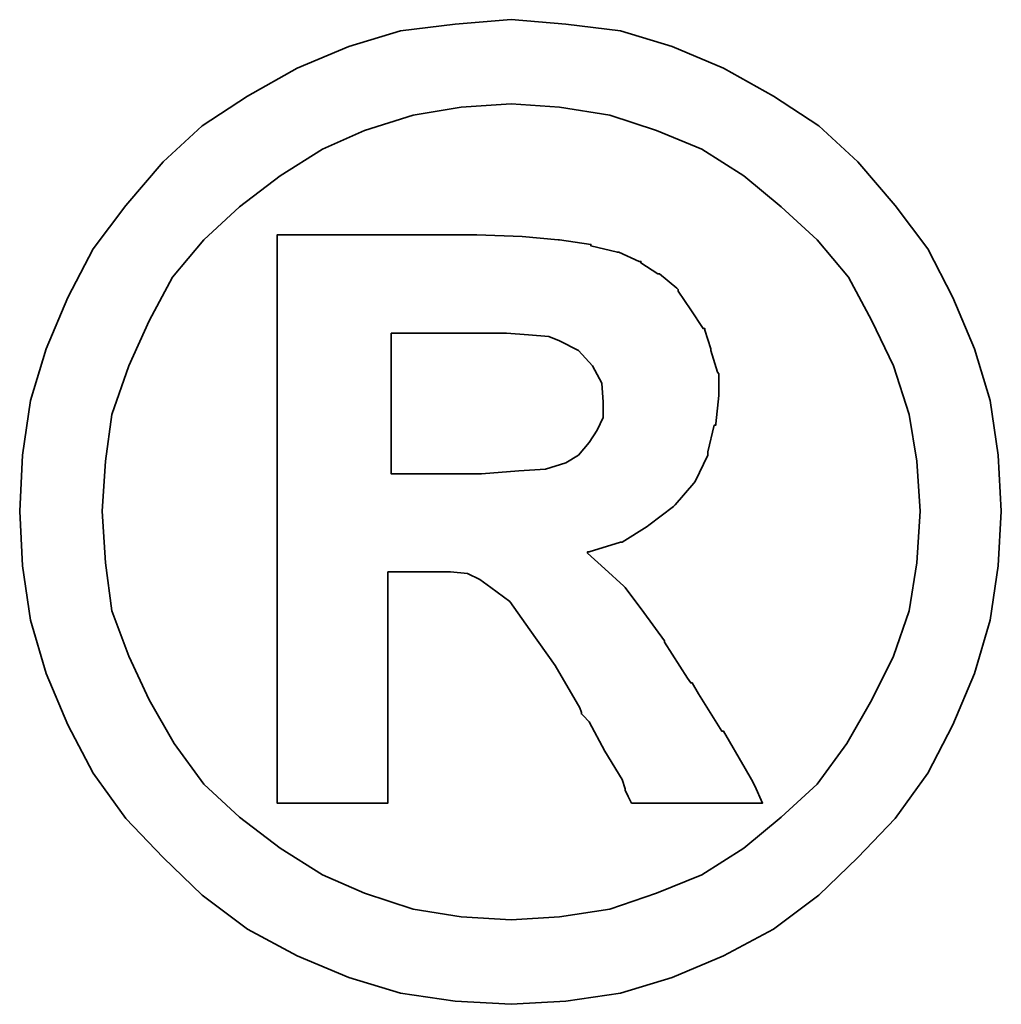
# Model space of a CAD drawing. Extents: x -595 to 1231, y -1825 to 101.
# Tile 62 of 63: x 106.75 to 107.95, y 45.21 to 46.42. Entities that reach past the tile are written whole.
import ezdxf

# ---------------------------------------------------------------- set-up
doc = ezdxf.new("R2010")
doc.units = 0
doc.header["$MEASUREMENT"] = 0
doc.layers.add('layer 1', color=7, linetype='CONTINUOUS')

msp = doc.modelspace()

# ---------------------------------------------------------------- linework, layer by layer
at = {"layer": 'layer 1', "color": 1, "lineweight": 35}
for points, knots in [([(107.9479, 45.8158), (107.9479, 45.8158), (107.9439, 45.8843), (107.9439, 45.8843), (107.9439, 45.8843), (107.9439, 45.8843), (107.9344, 45.951), (107.9344, 45.951), (107.9344, 45.951), (107.9344, 45.951), (107.9154, 46.0141), (107.9154, 46.0141), (107.9154, 46.0141), (107.9154, 46.0141), (107.8888, 46.0768), (107.8888, 46.0768), (107.8888, 46.0768), (107.8888, 46.0768), (107.8582, 46.136), (107.8582, 46.136), (107.8582, 46.136), (107.8582, 46.136), (107.8185, 46.1892), (107.8185, 46.1892), (107.8185, 46.1892), (107.8185, 46.1892), (107.7729, 46.2424), (107.7729, 46.2424), (107.7729, 46.2424), (107.7729, 46.2424), (107.7252, 46.2864), (107.7252, 46.2864), (107.7252, 46.2864), (107.7252, 46.2864), (107.6697, 46.3226), (107.6697, 46.3226), (107.6697, 46.3226), (107.6697, 46.3226), (107.6089, 46.3567), (107.6089, 46.3567), (107.6089, 46.3567), (107.6089, 46.3567), (107.5462, 46.3833), (107.5462, 46.3833), (107.5462, 46.3833), (107.5462, 46.3833), (107.4831, 46.4024), (107.4831, 46.4024), (107.4831, 46.4024), (107.4831, 46.4024), (107.4164, 46.4103), (107.4164, 46.4103), (107.4164, 46.4103), (107.4164, 46.4103), (107.3497, 46.4159), (107.3497, 46.4159), (107.3497, 46.4159), (107.3497, 46.4159), (107.2814, 46.4103), (107.2814, 46.4103), (107.2814, 46.4103), (107.2814, 46.4103), (107.2147, 46.4024), (107.2147, 46.4024), (107.2147, 46.4024), (107.2147, 46.4024), (107.1516, 46.3833), (107.1516, 46.3833), (107.1516, 46.3833), (107.1516, 46.3833), (107.0887, 46.3567), (107.0887, 46.3567), (107.0887, 46.3567), (107.0887, 46.3567), (107.0278, 46.3226), (107.0278, 46.3226), (107.0278, 46.3226), (107.0278, 46.3226), (106.9726, 46.2864), (106.9726, 46.2864), (106.9726, 46.2864), (106.9726, 46.2864), (106.925, 46.2424), (106.925, 46.2424), (106.925, 46.2424), (106.925, 46.2424), (106.8793, 46.1892), (106.8793, 46.1892), (106.8793, 46.1892), (106.8793, 46.1892), (106.8394, 46.136), (106.8394, 46.136), (106.8394, 46.136), (106.8394, 46.136), (106.8088, 46.0768), (106.8088, 46.0768), (106.8088, 46.0768), (106.8088, 46.0768), (106.7821, 46.0141), (106.7821, 46.0141), (106.7821, 46.0141), (106.7821, 46.0141), (106.763, 45.951), (106.763, 45.951), (106.763, 45.951), (106.763, 45.951), (106.7535, 45.8843), (106.7535, 45.8843), (106.7535, 45.8843), (106.7535, 45.8843), (106.7499, 45.8158), (106.7499, 45.8158), (106.7499, 45.8158), (106.7499, 45.8158), (106.7535, 45.7492), (106.7535, 45.7492), (106.7535, 45.7492), (106.7535, 45.7492), (106.763, 45.6827), (106.763, 45.6827), (106.763, 45.6827), (106.763, 45.6827), (106.7821, 45.6178), (106.7821, 45.6178), (106.7821, 45.6178), (106.7821, 45.6178), (106.8088, 45.555), (106.8088, 45.555), (106.8088, 45.555), (106.8088, 45.555), (106.8394, 45.4961), (106.8394, 45.4961), (106.8394, 45.4961), (106.8394, 45.4961), (106.8793, 45.4405), (106.8793, 45.4405), (106.8793, 45.4405), (106.8793, 45.4405), (106.925, 45.3929), (106.925, 45.3929), (106.925, 45.3929), (106.925, 45.3929), (106.9726, 45.3472), (106.9726, 45.3472), (106.9726, 45.3472), (106.9726, 45.3472), (107.0278, 45.3054), (107.0278, 45.3054), (107.0278, 45.3054), (107.0278, 45.3054), (107.0887, 45.273), (107.0887, 45.273), (107.0887, 45.273), (107.0887, 45.273), (107.1516, 45.2464), (107.1516, 45.2464), (107.1516, 45.2464), (107.1516, 45.2464), (107.2147, 45.2274), (107.2147, 45.2274), (107.2147, 45.2274), (107.2147, 45.2274), (107.2814, 45.2178), (107.2814, 45.2178), (107.2814, 45.2178), (107.2814, 45.2178), (107.3497, 45.2139), (107.3497, 45.2139), (107.3497, 45.2139), (107.3497, 45.2139), (107.4164, 45.2178), (107.4164, 45.2178), (107.4164, 45.2178), (107.4164, 45.2178), (107.4831, 45.2274), (107.4831, 45.2274), (107.4831, 45.2274), (107.4831, 45.2274), (107.5462, 45.2464), (107.5462, 45.2464), (107.5462, 45.2464), (107.5462, 45.2464), (107.6089, 45.273), (107.6089, 45.273), (107.6089, 45.273), (107.6089, 45.273), (107.6697, 45.3054), (107.6697, 45.3054), (107.6697, 45.3054), (107.6697, 45.3054), (107.7252, 45.3472), (107.7252, 45.3472), (107.7252, 45.3472), (107.7252, 45.3472), (107.7729, 45.3929), (107.7729, 45.3929), (107.7729, 45.3929), (107.7729, 45.3929), (107.8185, 45.4405), (107.8185, 45.4405), (107.8185, 45.4405), (107.8185, 45.4405), (107.8582, 45.4961), (107.8582, 45.4961), (107.8582, 45.4961), (107.8582, 45.4961), (107.8888, 45.555), (107.8888, 45.555), (107.8888, 45.555), (107.8888, 45.555), (107.9154, 45.6178), (107.9154, 45.6178), (107.9154, 45.6178), (107.9154, 45.6178), (107.9344, 45.6827), (107.9344, 45.6827), (107.9344, 45.6827), (107.9344, 45.6827), (107.9439, 45.7492), (107.9439, 45.7492), (107.9439, 45.7492), (107.9439, 45.7492), (107.9479, 45.8158), (107.9479, 45.8158)], [0, 0, 0, 0, 0.017857, 0.017857, 0.017857, 0.017857, 0.035714, 0.035714, 0.035714, 0.035714, 0.053571, 0.053571, 0.053571, 0.053571, 0.071429, 0.071429, 0.071429, 0.071429, 0.089286, 0.089286, 0.089286, 0.089286, 0.107143, 0.107143, 0.107143, 0.107143, 0.125, 0.125, 0.125, 0.125, 0.142857, 0.142857, 0.142857, 0.142857, 0.160714, 0.160714, 0.160714, 0.160714, 0.178571, 0.178571, 0.178571, 0.178571, 0.196429, 0.196429, 0.196429, 0.196429, 0.214286, 0.214286, 0.214286, 0.214286, 0.232143, 0.232143, 0.232143, 0.232143, 0.25, 0.25, 0.25, 0.25, 0.267857, 0.267857, 0.267857, 0.267857, 0.285714, 0.285714, 0.285714, 0.285714, 0.303571, 0.303571, 0.303571, 0.303571, 0.321429, 0.321429, 0.321429, 0.321429, 0.339286, 0.339286, 0.339286, 0.339286, 0.357143, 0.357143, 0.357143, 0.357143, 0.375, 0.375, 0.375, 0.375, 0.392857, 0.392857, 0.392857, 0.392857, 0.410714, 0.410714, 0.410714, 0.410714, 0.428571, 0.428571, 0.428571, 0.428571, 0.446429, 0.446429, 0.446429, 0.446429, 0.464286, 0.464286, 0.464286, 0.464286, 0.482143, 0.482143, 0.482143, 0.482143, 0.5, 0.5, 0.5, 0.5, 0.517857, 0.517857, 0.517857, 0.517857, 0.535714, 0.535714, 0.535714, 0.535714, 0.553571, 0.553571, 0.553571, 0.553571, 0.571429, 0.571429, 0.571429, 0.571429, 0.589286, 0.589286, 0.589286, 0.589286, 0.607143, 0.607143, 0.607143, 0.607143, 0.625, 0.625, 0.625, 0.625, 0.642857, 0.642857, 0.642857, 0.642857, 0.660714, 0.660714, 0.660714, 0.660714, 0.678571, 0.678571, 0.678571, 0.678571, 0.696429, 0.696429, 0.696429, 0.696429, 0.714286, 0.714286, 0.714286, 0.714286, 0.732143, 0.732143, 0.732143, 0.732143, 0.75, 0.75, 0.75, 0.75, 0.767857, 0.767857, 0.767857, 0.767857, 0.785714, 0.785714, 0.785714, 0.785714, 0.803571, 0.803571, 0.803571, 0.803571, 0.821429, 0.821429, 0.821429, 0.821429, 0.839286, 0.839286, 0.839286, 0.839286, 0.857143, 0.857143, 0.857143, 0.857143, 0.875, 0.875, 0.875, 0.875, 0.892857, 0.892857, 0.892857, 0.892857, 0.910714, 0.910714, 0.910714, 0.910714, 0.928571, 0.928571, 0.928571, 0.928571, 0.946429, 0.946429, 0.946429, 0.946429, 0.964286, 0.964286, 0.964286, 0.964286, 0.982143, 0.982143, 0.982143, 0.982143, 1, 1, 1, 1]), ([(107.8487, 45.8158), (107.8487, 45.8158), (107.8449, 45.8768), (107.8449, 45.8768), (107.8449, 45.8768), (107.8449, 45.8768), (107.8356, 45.9339), (107.8356, 45.9339), (107.8356, 45.9339), (107.8356, 45.9339), (107.8165, 45.9931), (107.8165, 45.9931), (107.8165, 45.9931), (107.8165, 45.9931), (107.7899, 46.0483), (107.7899, 46.0483), (107.7899, 46.0483), (107.7899, 46.0483), (107.7613, 46.1015), (107.7613, 46.1015), (107.7613, 46.1015), (107.7613, 46.1015), (107.7232, 46.1471), (107.7232, 46.1471), (107.7232, 46.1471), (107.7232, 46.1471), (107.6792, 46.1872), (107.6792, 46.1872), (107.6792, 46.1872), (107.6792, 46.1872), (107.6335, 46.2253), (107.6335, 46.2253), (107.6335, 46.2253), (107.6335, 46.2253), (107.5823, 46.2579), (107.5823, 46.2579), (107.5823, 46.2579), (107.5823, 46.2579), (107.5271, 46.2805), (107.5271, 46.2805), (107.5271, 46.2805), (107.5271, 46.2805), (107.47, 46.2995), (107.47, 46.2995), (107.47, 46.2995), (107.47, 46.2995), (107.4089, 46.3091), (107.4089, 46.3091), (107.4089, 46.3091), (107.4089, 46.3091), (107.3497, 46.313), (107.3497, 46.313), (107.3497, 46.313), (107.3497, 46.313), (107.2888, 46.3091), (107.2888, 46.3091), (107.2888, 46.3091), (107.2888, 46.3091), (107.23, 46.2995), (107.23, 46.2995), (107.23, 46.2995), (107.23, 46.2995), (107.1707, 46.2805), (107.1707, 46.2805), (107.1707, 46.2805), (107.1707, 46.2805), (107.1193, 46.2579), (107.1193, 46.2579), (107.1193, 46.2579), (107.1193, 46.2579), (107.0679, 46.2253), (107.0679, 46.2253), (107.0679, 46.2253), (107.0679, 46.2253), (107.0182, 46.1872), (107.0182, 46.1872), (107.0182, 46.1872), (107.0182, 46.1872), (106.9748, 46.1471), (106.9748, 46.1471), (106.9748, 46.1471), (106.9748, 46.1471), (106.9365, 46.1015), (106.9365, 46.1015), (106.9365, 46.1015), (106.9365, 46.1015), (106.9079, 46.0483), (106.9079, 46.0483), (106.9079, 46.0483), (106.9079, 46.0483), (106.8833, 45.9931), (106.8833, 45.9931), (106.8833, 45.9931), (106.8833, 45.9931), (106.8622, 45.9339), (106.8622, 45.9339), (106.8622, 45.9339), (106.8622, 45.9339), (106.8545, 45.8768), (106.8545, 45.8768), (106.8545, 45.8768), (106.8545, 45.8768), (106.8507, 45.8158), (106.8507, 45.8158), (106.8507, 45.8158), (106.8507, 45.8158), (106.8545, 45.7529), (106.8545, 45.7529), (106.8545, 45.7529), (106.8545, 45.7529), (106.8622, 45.6942), (106.8622, 45.6942), (106.8622, 45.6942), (106.8622, 45.6942), (106.8833, 45.6388), (106.8833, 45.6388), (106.8833, 45.6388), (106.8833, 45.6388), (106.9079, 45.5854), (106.9079, 45.5854), (106.9079, 45.5854), (106.9079, 45.5854), (106.9385, 45.5322), (106.9385, 45.5322), (106.9385, 45.5322), (106.9385, 45.5322), (106.9748, 45.4826), (106.9748, 45.4826), (106.9748, 45.4826), (106.9748, 45.4826), (107.0182, 45.4425), (107.0182, 45.4425), (107.0182, 45.4425), (107.0182, 45.4425), (107.0679, 45.4044), (107.0679, 45.4044), (107.0679, 45.4044), (107.0679, 45.4044), (107.1193, 45.3721), (107.1193, 45.3721), (107.1193, 45.3721), (107.1193, 45.3721), (107.1707, 45.3494), (107.1707, 45.3494), (107.1707, 45.3494), (107.1707, 45.3494), (107.23, 45.3302), (107.23, 45.3302), (107.23, 45.3302), (107.23, 45.3302), (107.2888, 45.3206), (107.2888, 45.3206), (107.2888, 45.3206), (107.2888, 45.3206), (107.3497, 45.3169), (107.3497, 45.3169), (107.3497, 45.3169), (107.3497, 45.3169), (107.4089, 45.3206), (107.4089, 45.3206), (107.4089, 45.3206), (107.4089, 45.3206), (107.47, 45.3302), (107.47, 45.3302), (107.47, 45.3302), (107.47, 45.3302), (107.5271, 45.3494), (107.5271, 45.3494), (107.5271, 45.3494), (107.5271, 45.3494), (107.5823, 45.3721), (107.5823, 45.3721), (107.5823, 45.3721), (107.5823, 45.3721), (107.6335, 45.4044), (107.6335, 45.4044), (107.6335, 45.4044), (107.6335, 45.4044), (107.6792, 45.4425), (107.6792, 45.4425), (107.6792, 45.4425), (107.6792, 45.4425), (107.7232, 45.4826), (107.7232, 45.4826), (107.7232, 45.4826), (107.7232, 45.4826), (107.7594, 45.5322), (107.7594, 45.5322), (107.7594, 45.5322), (107.7594, 45.5322), (107.7899, 45.5854), (107.7899, 45.5854), (107.7899, 45.5854), (107.7899, 45.5854), (107.8165, 45.6388), (107.8165, 45.6388), (107.8165, 45.6388), (107.8165, 45.6388), (107.8356, 45.6942), (107.8356, 45.6942), (107.8356, 45.6942), (107.8356, 45.6942), (107.8449, 45.7529), (107.8449, 45.7529), (107.8449, 45.7529), (107.8449, 45.7529), (107.8487, 45.8158), (107.8487, 45.8158)], [0, 0, 0, 0, 0.019231, 0.019231, 0.019231, 0.019231, 0.038462, 0.038462, 0.038462, 0.038462, 0.057692, 0.057692, 0.057692, 0.057692, 0.076923, 0.076923, 0.076923, 0.076923, 0.096154, 0.096154, 0.096154, 0.096154, 0.115385, 0.115385, 0.115385, 0.115385, 0.134615, 0.134615, 0.134615, 0.134615, 0.153846, 0.153846, 0.153846, 0.153846, 0.173077, 0.173077, 0.173077, 0.173077, 0.192308, 0.192308, 0.192308, 0.192308, 0.211538, 0.211538, 0.211538, 0.211538, 0.230769, 0.230769, 0.230769, 0.230769, 0.25, 0.25, 0.25, 0.25, 0.269231, 0.269231, 0.269231, 0.269231, 0.288462, 0.288462, 0.288462, 0.288462, 0.307692, 0.307692, 0.307692, 0.307692, 0.326923, 0.326923, 0.326923, 0.326923, 0.346154, 0.346154, 0.346154, 0.346154, 0.365385, 0.365385, 0.365385, 0.365385, 0.384615, 0.384615, 0.384615, 0.384615, 0.403846, 0.403846, 0.403846, 0.403846, 0.423077, 0.423077, 0.423077, 0.423077, 0.442308, 0.442308, 0.442308, 0.442308, 0.461538, 0.461538, 0.461538, 0.461538, 0.480769, 0.480769, 0.480769, 0.480769, 0.5, 0.5, 0.5, 0.5, 0.519231, 0.519231, 0.519231, 0.519231, 0.538462, 0.538462, 0.538462, 0.538462, 0.557692, 0.557692, 0.557692, 0.557692, 0.576923, 0.576923, 0.576923, 0.576923, 0.596154, 0.596154, 0.596154, 0.596154, 0.615385, 0.615385, 0.615385, 0.615385, 0.634615, 0.634615, 0.634615, 0.634615, 0.653846, 0.653846, 0.653846, 0.653846, 0.673077, 0.673077, 0.673077, 0.673077, 0.692308, 0.692308, 0.692308, 0.692308, 0.711538, 0.711538, 0.711538, 0.711538, 0.730769, 0.730769, 0.730769, 0.730769, 0.75, 0.75, 0.75, 0.75, 0.769231, 0.769231, 0.769231, 0.769231, 0.788462, 0.788462, 0.788462, 0.788462, 0.807692, 0.807692, 0.807692, 0.807692, 0.826923, 0.826923, 0.826923, 0.826923, 0.846154, 0.846154, 0.846154, 0.846154, 0.865385, 0.865385, 0.865385, 0.865385, 0.884615, 0.884615, 0.884615, 0.884615, 0.903846, 0.903846, 0.903846, 0.903846, 0.923077, 0.923077, 0.923077, 0.923077, 0.942308, 0.942308, 0.942308, 0.942308, 0.961538, 0.961538, 0.961538, 0.961538, 0.980769, 0.980769, 0.980769, 0.980769, 1, 1, 1, 1]), ([(107.0641, 45.4751), (107.0641, 45.4751), (107.0641, 45.4826), (107.0641, 45.4826), (107.0641, 45.4826), (107.0641, 45.4826), (107.0641, 45.5034), (107.0641, 45.5034), (107.0641, 45.5034), (107.0641, 45.5034), (107.0641, 45.538), (107.0641, 45.538), (107.0641, 45.538), (107.0641, 45.538), (107.0641, 45.5797), (107.0641, 45.5797), (107.0641, 45.5797), (107.0641, 45.5797), (107.0641, 45.6291), (107.0641, 45.6291), (107.0641, 45.6291), (107.0641, 45.6291), (107.0641, 45.6827), (107.0641, 45.6827), (107.0641, 45.6827), (107.0641, 45.6827), (107.0641, 45.8043), (107.0641, 45.8043), (107.0641, 45.8043), (107.0641, 45.8043), (107.0641, 45.9262), (107.0641, 45.9262), (107.0641, 45.9262), (107.0641, 45.9262), (107.0641, 45.9836), (107.0641, 45.9836), (107.0641, 45.9836), (107.0641, 45.9836), (107.0641, 46.0332), (107.0641, 46.0332), (107.0641, 46.0332), (107.0641, 46.0332), (107.0641, 46.0786), (107.0641, 46.0786), (107.0641, 46.0786), (107.0641, 46.0786), (107.0641, 46.1094), (107.0641, 46.1094), (107.0641, 46.1094), (107.0641, 46.1094), (107.0641, 46.13), (107.0641, 46.13), (107.0641, 46.13), (107.0641, 46.13), (107.0641, 46.138), (107.0641, 46.138), (107.0641, 46.138), (107.0641, 46.138), (107.0641, 46.1531), (107.0641, 46.1531), (107.0641, 46.1531), (107.0641, 46.1531), (107.0774, 46.1531), (107.0774, 46.1531), (107.0774, 46.1531), (107.0774, 46.1531), (107.0814, 46.1531), (107.0814, 46.1531), (107.0814, 46.1531), (107.0814, 46.1531), (107.0887, 46.1531), (107.0887, 46.1531), (107.0887, 46.1531), (107.0887, 46.1531), (107.1155, 46.1531), (107.1155, 46.1531), (107.1155, 46.1531), (107.1155, 46.1531), (107.1516, 46.1531), (107.1516, 46.1531), (107.1516, 46.1531), (107.1516, 46.1531), (107.1937, 46.1531), (107.1937, 46.1531), (107.1937, 46.1531), (107.1937, 46.1531), (107.2374, 46.1531), (107.2374, 46.1531), (107.2374, 46.1531), (107.2374, 46.1531), (107.2719, 46.1531), (107.2719, 46.1531), (107.2719, 46.1531), (107.2719, 46.1531), (107.2947, 46.1531), (107.2947, 46.1531), (107.2947, 46.1531), (107.2947, 46.1531), (107.3021, 46.1531), (107.3021, 46.1531), (107.3021, 46.1531), (107.3021, 46.1531), (107.306, 46.1531), (107.306, 46.1531), (107.306, 46.1531), (107.306, 46.1531), (107.308, 46.1531), (107.308, 46.1531), (107.308, 46.1531), (107.308, 46.1531), (107.3632, 46.1511), (107.3632, 46.1511), (107.3632, 46.1511), (107.3632, 46.1511), (107.4069, 46.1471), (107.4069, 46.1471), (107.4069, 46.1471), (107.4069, 46.1471), (107.4089, 46.1471), (107.4089, 46.1471), (107.4089, 46.1471), (107.4089, 46.1471), (107.447, 46.1416), (107.447, 46.1416), (107.447, 46.1416), (107.447, 46.1416), (107.447, 46.1396), (107.447, 46.1396), (107.447, 46.1396), (107.447, 46.1396), (107.4795, 46.132), (107.4795, 46.132), (107.4795, 46.132), (107.4795, 46.132), (107.4811, 46.132), (107.4811, 46.132), (107.4811, 46.132), (107.4811, 46.132), (107.5061, 46.1207), (107.5061, 46.1207), (107.5061, 46.1207), (107.5061, 46.1207), (107.5081, 46.1207), (107.5081, 46.1207), (107.5081, 46.1207), (107.5081, 46.1207), (107.5081, 46.1189), (107.5081, 46.1189), (107.5081, 46.1189), (107.5081, 46.1189), (107.5287, 46.1054), (107.5287, 46.1054), (107.5287, 46.1054), (107.5287, 46.1054), (107.5309, 46.1054), (107.5309, 46.1054), (107.5309, 46.1054), (107.5309, 46.1054), (107.5518, 46.0882), (107.5518, 46.0882), (107.5518, 46.0882), (107.5518, 46.0882), (107.5537, 46.0864), (107.5537, 46.0864), (107.5537, 46.0864), (107.5537, 46.0864), (107.5537, 46.0844), (107.5537, 46.0844), (107.5537, 46.0844), (107.5537, 46.0844), (107.5688, 46.0616), (107.5688, 46.0616), (107.5688, 46.0616), (107.5688, 46.0616), (107.5839, 46.0387), (107.5839, 46.0387), (107.5839, 46.0387), (107.5839, 46.0387), (107.5861, 46.0387), (107.5861, 46.0387), (107.5861, 46.0387), (107.5861, 46.0387), (107.5861, 46.0368), (107.5861, 46.0368), (107.5861, 46.0368), (107.5861, 46.0368), (107.5934, 46.0141), (107.5934, 46.0141), (107.5934, 46.0141), (107.5934, 46.0141), (107.5934, 46.0121), (107.5934, 46.0121), (107.5934, 46.0121), (107.5934, 46.0121), (107.6014, 45.9855), (107.6014, 45.9855), (107.6014, 45.9855), (107.6014, 45.9855), (107.603, 45.9836), (107.603, 45.9836), (107.603, 45.9836), (107.603, 45.9836), (107.603, 45.9586), (107.603, 45.9586), (107.603, 45.9586), (107.603, 45.9586), (107.603, 45.957), (107.603, 45.957), (107.603, 45.957), (107.603, 45.957), (107.5994, 45.9224), (107.5994, 45.9224), (107.5994, 45.9224), (107.5994, 45.9224), (107.5994, 45.9208), (107.5994, 45.9208), (107.5994, 45.9208), (107.5994, 45.9208), (107.5974, 45.9208), (107.5974, 45.9208), (107.5974, 45.9208), (107.5974, 45.9208), (107.5897, 45.8883), (107.5897, 45.8883), (107.5897, 45.8883), (107.5897, 45.8883), (107.5897, 45.8863), (107.5897, 45.8863), (107.5897, 45.8863), (107.5897, 45.8863), (107.5897, 45.8843), (107.5897, 45.8843), (107.5897, 45.8843), (107.5897, 45.8843), (107.5744, 45.8522), (107.5744, 45.8522), (107.5744, 45.8522), (107.5744, 45.8522), (107.5728, 45.85), (107.5728, 45.85), (107.5728, 45.85), (107.5728, 45.85), (107.5498, 45.8236), (107.5498, 45.8236), (107.5498, 45.8236), (107.5498, 45.8236), (107.5478, 45.8216), (107.5478, 45.8216), (107.5478, 45.8216), (107.5478, 45.8216), (107.5176, 45.7986), (107.5176, 45.7986), (107.5176, 45.7986), (107.5176, 45.7986), (107.5156, 45.797), (107.5156, 45.797), (107.5156, 45.797), (107.5156, 45.797), (107.4851, 45.7779), (107.4851, 45.7779), (107.4851, 45.7779), (107.4851, 45.7779), (107.4831, 45.7779), (107.4831, 45.7779), (107.4831, 45.7779), (107.4831, 45.7779), (107.445, 45.7664), (107.445, 45.7664), (107.445, 45.7664), (107.445, 45.7664), (107.443, 45.7664), (107.443, 45.7664), (107.443, 45.7664), (107.443, 45.7664), (107.443, 45.7644), (107.443, 45.7644), (107.443, 45.7644), (107.443, 45.7644), (107.464, 45.7454), (107.464, 45.7454), (107.464, 45.7454), (107.464, 45.7454), (107.4871, 45.7244), (107.4871, 45.7244), (107.4871, 45.7244), (107.4871, 45.7244), (107.4888, 45.7228), (107.4888, 45.7228), (107.4888, 45.7228), (107.4888, 45.7228), (107.5117, 45.6922), (107.5117, 45.6922), (107.5117, 45.6922), (107.5117, 45.6922), (107.5367, 45.6577), (107.5367, 45.6577), (107.5367, 45.6577), (107.5367, 45.6577), (107.5367, 45.6561), (107.5367, 45.6561), (107.5367, 45.6561), (107.5367, 45.6561), (107.5651, 45.612), (107.5651, 45.612), (107.5651, 45.612), (107.5651, 45.612), (107.5688, 45.6063), (107.5688, 45.6063), (107.5688, 45.6063), (107.5688, 45.6063), (107.5708, 45.6063), (107.5708, 45.6063), (107.5708, 45.6063), (107.5708, 45.6063), (107.5784, 45.593), (107.5784, 45.593), (107.5784, 45.593), (107.5784, 45.593), (107.6069, 45.5473), (107.6069, 45.5473), (107.6069, 45.5473), (107.6069, 45.5473), (107.6089, 45.5473), (107.6089, 45.5473), (107.6089, 45.5473), (107.6089, 45.5473), (107.6355, 45.5017), (107.6355, 45.5017), (107.6355, 45.5017), (107.6355, 45.5017), (107.6431, 45.4882), (107.6431, 45.4882), (107.6431, 45.4882), (107.6431, 45.4882), (107.647, 45.4806), (107.647, 45.4806), (107.647, 45.4806), (107.647, 45.4806), (107.6566, 45.4596), (107.6566, 45.4596), (107.6566, 45.4596), (107.6566, 45.4596), (107.6355, 45.4596), (107.6355, 45.4596), (107.6355, 45.4596), (107.6355, 45.4596), (107.6317, 45.4596), (107.6317, 45.4596), (107.6317, 45.4596), (107.6317, 45.4596), (107.6145, 45.4596), (107.6145, 45.4596), (107.6145, 45.4596), (107.6145, 45.4596), (107.5688, 45.4596), (107.5688, 45.4596), (107.5688, 45.4596), (107.5688, 45.4596), (107.5232, 45.4596), (107.5232, 45.4596), (107.5232, 45.4596), (107.5232, 45.4596), (107.5081, 45.4596), (107.5081, 45.4596), (107.5081, 45.4596), (107.5081, 45.4596), (107.5041, 45.4596), (107.5041, 45.4596), (107.5041, 45.4596), (107.5041, 45.4596), (107.4966, 45.4596), (107.4966, 45.4596), (107.4966, 45.4596), (107.4966, 45.4596), (107.4926, 45.4675), (107.4926, 45.4675), (107.4926, 45.4675), (107.4926, 45.4675), (107.4888, 45.4751), (107.4888, 45.4751), (107.4888, 45.4751), (107.4888, 45.4751), (107.4888, 45.477), (107.4888, 45.477), (107.4888, 45.477), (107.4888, 45.477), (107.4851, 45.4882), (107.4851, 45.4882), (107.4851, 45.4882), (107.4851, 45.4882), (107.464, 45.5227), (107.464, 45.5227), (107.464, 45.5227), (107.464, 45.5227), (107.445, 45.5586), (107.445, 45.5586), (107.445, 45.5586), (107.445, 45.5586), (107.4374, 45.5664), (107.4374, 45.5664), (107.4374, 45.5664), (107.4374, 45.5664), (107.4354, 45.5683), (107.4354, 45.5683), (107.4354, 45.5683), (107.4354, 45.5683), (107.4354, 45.5701), (107.4354, 45.5701), (107.4354, 45.5701), (107.4354, 45.5701), (107.4335, 45.5759), (107.4335, 45.5759), (107.4335, 45.5759), (107.4335, 45.5759), (107.4033, 45.6273), (107.4033, 45.6273), (107.4033, 45.6273), (107.4033, 45.6273), (107.3727, 45.671), (107.3727, 45.671), (107.3727, 45.671), (107.3727, 45.671), (107.3481, 45.7055), (107.3481, 45.7055), (107.3481, 45.7055), (107.3481, 45.7055), (107.3251, 45.7228), (107.3251, 45.7228), (107.3251, 45.7228), (107.3251, 45.7228), (107.3116, 45.7323), (107.3116, 45.7323), (107.3116, 45.7323), (107.3116, 45.7323), (107.2965, 45.7398), (107.2965, 45.7398), (107.2965, 45.7398), (107.2965, 45.7398), (107.2757, 45.7418), (107.2757, 45.7418), (107.2757, 45.7418), (107.2757, 45.7418), (107.2489, 45.7418), (107.2489, 45.7418), (107.2489, 45.7418), (107.2489, 45.7418), (107.2449, 45.7418), (107.2449, 45.7418), (107.2449, 45.7418), (107.2449, 45.7418), (107.2413, 45.7418), (107.2413, 45.7418), (107.2413, 45.7418), (107.2413, 45.7418), (107.2183, 45.7418), (107.2183, 45.7418), (107.2183, 45.7418), (107.2183, 45.7418), (107.1993, 45.7418), (107.1993, 45.7418), (107.1993, 45.7418), (107.1993, 45.7418), (107.1993, 45.7281), (107.1993, 45.7281), (107.1993, 45.7281), (107.1993, 45.7281), (107.1993, 45.7132), (107.1993, 45.7132), (107.1993, 45.7132), (107.1993, 45.7132), (107.1993, 45.6672), (107.1993, 45.6672), (107.1993, 45.6672), (107.1993, 45.6672), (107.1993, 45.6178), (107.1993, 45.6178), (107.1993, 45.6178), (107.1993, 45.6178), (107.1993, 45.5644), (107.1993, 45.5644), (107.1993, 45.5644), (107.1993, 45.5644), (107.1993, 45.5207), (107.1993, 45.5207), (107.1993, 45.5207), (107.1993, 45.5207), (107.1993, 45.5034), (107.1993, 45.5034), (107.1993, 45.5034), (107.1993, 45.5034), (107.1993, 45.4901), (107.1993, 45.4901), (107.1993, 45.4901), (107.1993, 45.4901), (107.1993, 45.4786), (107.1993, 45.4786), (107.1993, 45.4786), (107.1993, 45.4786), (107.1993, 45.4751), (107.1993, 45.4751), (107.1993, 45.4751), (107.1993, 45.4751), (107.1993, 45.4596), (107.1993, 45.4596), (107.1993, 45.4596), (107.1993, 45.4596), (107.1862, 45.4596), (107.1862, 45.4596), (107.1862, 45.4596), (107.1862, 45.4596), (107.1822, 45.4596), (107.1822, 45.4596), (107.1822, 45.4596), (107.1822, 45.4596), (107.1707, 45.4596), (107.1707, 45.4596), (107.1707, 45.4596), (107.1707, 45.4596), (107.131, 45.4596), (107.131, 45.4596), (107.131, 45.4596), (107.131, 45.4596), (107.0964, 45.4596), (107.0964, 45.4596), (107.0964, 45.4596), (107.0964, 45.4596), (107.0851, 45.4596), (107.0851, 45.4596), (107.0851, 45.4596), (107.0851, 45.4596), (107.0774, 45.4596), (107.0774, 45.4596), (107.0774, 45.4596), (107.0774, 45.4596), (107.0641, 45.4596), (107.0641, 45.4596), (107.0641, 45.4596), (107.0641, 45.4596), (107.0641, 45.4751), (107.0641, 45.4751)], [0, 0, 0, 0, 0.007407, 0.007407, 0.007407, 0.007407, 0.014815, 0.014815, 0.014815, 0.014815, 0.022222, 0.022222, 0.022222, 0.022222, 0.02963, 0.02963, 0.02963, 0.02963, 0.037037, 0.037037, 0.037037, 0.037037, 0.044444, 0.044444, 0.044444, 0.044444, 0.051852, 0.051852, 0.051852, 0.051852, 0.059259, 0.059259, 0.059259, 0.059259, 0.066667, 0.066667, 0.066667, 0.066667, 0.074074, 0.074074, 0.074074, 0.074074, 0.081481, 0.081481, 0.081481, 0.081481, 0.088889, 0.088889, 0.088889, 0.088889, 0.096296, 0.096296, 0.096296, 0.096296, 0.103704, 0.103704, 0.103704, 0.103704, 0.111111, 0.111111, 0.111111, 0.111111, 0.118519, 0.118519, 0.118519, 0.118519, 0.125926, 0.125926, 0.125926, 0.125926, 0.133333, 0.133333, 0.133333, 0.133333, 0.140741, 0.140741, 0.140741, 0.140741, 0.148148, 0.148148, 0.148148, 0.148148, 0.155556, 0.155556, 0.155556, 0.155556, 0.162963, 0.162963, 0.162963, 0.162963, 0.17037, 0.17037, 0.17037, 0.17037, 0.177778, 0.177778, 0.177778, 0.177778, 0.185185, 0.185185, 0.185185, 0.185185, 0.192593, 0.192593, 0.192593, 0.192593, 0.2, 0.2, 0.2, 0.2, 0.207407, 0.207407, 0.207407, 0.207407, 0.214815, 0.214815, 0.214815, 0.214815, 0.222222, 0.222222, 0.222222, 0.222222, 0.22963, 0.22963, 0.22963, 0.22963, 0.237037, 0.237037, 0.237037, 0.237037, 0.244444, 0.244444, 0.244444, 0.244444, 0.251852, 0.251852, 0.251852, 0.251852, 0.259259, 0.259259, 0.259259, 0.259259, 0.266667, 0.266667, 0.266667, 0.266667, 0.274074, 0.274074, 0.274074, 0.274074, 0.281481, 0.281481, 0.281481, 0.281481, 0.288889, 0.288889, 0.288889, 0.288889, 0.296296, 0.296296, 0.296296, 0.296296, 0.303704, 0.303704, 0.303704, 0.303704, 0.311111, 0.311111, 0.311111, 0.311111, 0.318519, 0.318519, 0.318519, 0.318519, 0.325926, 0.325926, 0.325926, 0.325926, 0.333333, 0.333333, 0.333333, 0.333333, 0.340741, 0.340741, 0.340741, 0.340741, 0.348148, 0.348148, 0.348148, 0.348148, 0.355556, 0.355556, 0.355556, 0.355556, 0.362963, 0.362963, 0.362963, 0.362963, 0.37037, 0.37037, 0.37037, 0.37037, 0.377778, 0.377778, 0.377778, 0.377778, 0.385185, 0.385185, 0.385185, 0.385185, 0.392593, 0.392593, 0.392593, 0.392593, 0.4, 0.4, 0.4, 0.4, 0.407407, 0.407407, 0.407407, 0.407407, 0.414815, 0.414815, 0.414815, 0.414815, 0.422222, 0.422222, 0.422222, 0.422222, 0.42963, 0.42963, 0.42963, 0.42963, 0.437037, 0.437037, 0.437037, 0.437037, 0.444444, 0.444444, 0.444444, 0.444444, 0.451852, 0.451852, 0.451852, 0.451852, 0.459259, 0.459259, 0.459259, 0.459259, 0.466667, 0.466667, 0.466667, 0.466667, 0.474074, 0.474074, 0.474074, 0.474074, 0.481481, 0.481481, 0.481481, 0.481481, 0.488889, 0.488889, 0.488889, 0.488889, 0.496296, 0.496296, 0.496296, 0.496296, 0.503704, 0.503704, 0.503704, 0.503704, 0.511111, 0.511111, 0.511111, 0.511111, 0.518519, 0.518519, 0.518519, 0.518519, 0.525926, 0.525926, 0.525926, 0.525926, 0.533333, 0.533333, 0.533333, 0.533333, 0.540741, 0.540741, 0.540741, 0.540741, 0.548148, 0.548148, 0.548148, 0.548148, 0.555556, 0.555556, 0.555556, 0.555556, 0.562963, 0.562963, 0.562963, 0.562963, 0.57037, 0.57037, 0.57037, 0.57037, 0.577778, 0.577778, 0.577778, 0.577778, 0.585185, 0.585185, 0.585185, 0.585185, 0.592593, 0.592593, 0.592593, 0.592593, 0.6, 0.6, 0.6, 0.6, 0.607407, 0.607407, 0.607407, 0.607407, 0.614815, 0.614815, 0.614815, 0.614815, 0.622222, 0.622222, 0.622222, 0.622222, 0.62963, 0.62963, 0.62963, 0.62963, 0.637037, 0.637037, 0.637037, 0.637037, 0.644444, 0.644444, 0.644444, 0.644444, 0.651852, 0.651852, 0.651852, 0.651852, 0.659259, 0.659259, 0.659259, 0.659259, 0.666667, 0.666667, 0.666667, 0.666667, 0.674074, 0.674074, 0.674074, 0.674074, 0.681481, 0.681481, 0.681481, 0.681481, 0.688889, 0.688889, 0.688889, 0.688889, 0.696296, 0.696296, 0.696296, 0.696296, 0.703704, 0.703704, 0.703704, 0.703704, 0.711111, 0.711111, 0.711111, 0.711111, 0.718519, 0.718519, 0.718519, 0.718519, 0.725926, 0.725926, 0.725926, 0.725926, 0.733333, 0.733333, 0.733333, 0.733333, 0.740741, 0.740741, 0.740741, 0.740741, 0.748148, 0.748148, 0.748148, 0.748148, 0.755556, 0.755556, 0.755556, 0.755556, 0.762963, 0.762963, 0.762963, 0.762963, 0.77037, 0.77037, 0.77037, 0.77037, 0.777778, 0.777778, 0.777778, 0.777778, 0.785185, 0.785185, 0.785185, 0.785185, 0.792593, 0.792593, 0.792593, 0.792593, 0.8, 0.8, 0.8, 0.8, 0.807407, 0.807407, 0.807407, 0.807407, 0.814815, 0.814815, 0.814815, 0.814815, 0.822222, 0.822222, 0.822222, 0.822222, 0.82963, 0.82963, 0.82963, 0.82963, 0.837037, 0.837037, 0.837037, 0.837037, 0.844444, 0.844444, 0.844444, 0.844444, 0.851852, 0.851852, 0.851852, 0.851852, 0.859259, 0.859259, 0.859259, 0.859259, 0.866667, 0.866667, 0.866667, 0.866667, 0.874074, 0.874074, 0.874074, 0.874074, 0.881481, 0.881481, 0.881481, 0.881481, 0.888889, 0.888889, 0.888889, 0.888889, 0.896296, 0.896296, 0.896296, 0.896296, 0.903704, 0.903704, 0.903704, 0.903704, 0.911111, 0.911111, 0.911111, 0.911111, 0.918519, 0.918519, 0.918519, 0.918519, 0.925926, 0.925926, 0.925926, 0.925926, 0.933333, 0.933333, 0.933333, 0.933333, 0.940741, 0.940741, 0.940741, 0.940741, 0.948148, 0.948148, 0.948148, 0.948148, 0.955556, 0.955556, 0.955556, 0.955556, 0.962963, 0.962963, 0.962963, 0.962963, 0.97037, 0.97037, 0.97037, 0.97037, 0.977778, 0.977778, 0.977778, 0.977778, 0.985185, 0.985185, 0.985185, 0.985185, 0.992593, 0.992593, 0.992593, 0.992593, 1, 1, 1, 1]), ([(107.2032, 46.0332), (107.2032, 46.0332), (107.2032, 46.0177), (107.2032, 46.0177), (107.2032, 46.0177), (107.2032, 46.0177), (107.2032, 45.9836), (107.2032, 45.9836), (107.2032, 45.9836), (107.2032, 45.9836), (107.2032, 45.9453), (107.2032, 45.9453), (107.2032, 45.9453), (107.2032, 45.9453), (107.2032, 45.9113), (107.2032, 45.9113), (107.2032, 45.9113), (107.2032, 45.9113), (107.2032, 45.8768), (107.2032, 45.8768), (107.2032, 45.8768), (107.2032, 45.8768), (107.2032, 45.8615), (107.2032, 45.8615), (107.2032, 45.8615), (107.2032, 45.8615), (107.2068, 45.8615), (107.2068, 45.8615), (107.2068, 45.8615), (107.2068, 45.8615), (107.2489, 45.8615), (107.2489, 45.8615), (107.2489, 45.8615), (107.2489, 45.8615), (107.2947, 45.8615), (107.2947, 45.8615), (107.2947, 45.8615), (107.2947, 45.8615), (107.3098, 45.8615), (107.3098, 45.8615), (107.3098, 45.8615), (107.3098, 45.8615), (107.3136, 45.8615), (107.3136, 45.8615), (107.3136, 45.8615), (107.3136, 45.8615), (107.3592, 45.8653), (107.3592, 45.8653), (107.3592, 45.8653), (107.3592, 45.8653), (107.3918, 45.8673), (107.3918, 45.8673), (107.3918, 45.8673), (107.3918, 45.8673), (107.4164, 45.8748), (107.4164, 45.8748), (107.4164, 45.8748), (107.4164, 45.8748), (107.4319, 45.8843), (107.4319, 45.8843), (107.4319, 45.8843), (107.4319, 45.8843), (107.445, 45.8996), (107.445, 45.8996), (107.445, 45.8996), (107.445, 45.8996), (107.4545, 45.9149), (107.4545, 45.9149), (107.4545, 45.9149), (107.4545, 45.9149), (107.462, 45.9304), (107.462, 45.9304), (107.462, 45.9304), (107.462, 45.9304), (107.462, 45.949), (107.462, 45.949), (107.462, 45.949), (107.462, 45.949), (107.4605, 45.9721), (107.4605, 45.9721), (107.4605, 45.9721), (107.4605, 45.9721), (107.4489, 45.9931), (107.4489, 45.9931), (107.4489, 45.9931), (107.4489, 45.9931), (107.4319, 46.0121), (107.4319, 46.0121), (107.4319, 46.0121), (107.4319, 46.0121), (107.4089, 46.0237), (107.4089, 46.0237), (107.4089, 46.0237), (107.4089, 46.0237), (107.3956, 46.0292), (107.3956, 46.0292), (107.3956, 46.0292), (107.3956, 46.0292), (107.3707, 46.0312), (107.3707, 46.0312), (107.3707, 46.0312), (107.3707, 46.0312), (107.3441, 46.0332), (107.3441, 46.0332), (107.3441, 46.0332), (107.3441, 46.0332), (107.306, 46.0332), (107.306, 46.0332), (107.306, 46.0332), (107.306, 46.0332), (107.3021, 46.0332), (107.3021, 46.0332), (107.3021, 46.0332), (107.3021, 46.0332), (107.287, 46.0332), (107.287, 46.0332), (107.287, 46.0332), (107.287, 46.0332), (107.2449, 46.0332), (107.2449, 46.0332), (107.2449, 46.0332), (107.2449, 46.0332), (107.2068, 46.0332), (107.2068, 46.0332), (107.2068, 46.0332), (107.2068, 46.0332), (107.2032, 46.0332), (107.2032, 46.0332)], [0, 0, 0, 0, 0.03125, 0.03125, 0.03125, 0.03125, 0.0625, 0.0625, 0.0625, 0.0625, 0.09375, 0.09375, 0.09375, 0.09375, 0.125, 0.125, 0.125, 0.125, 0.15625, 0.15625, 0.15625, 0.15625, 0.1875, 0.1875, 0.1875, 0.1875, 0.21875, 0.21875, 0.21875, 0.21875, 0.25, 0.25, 0.25, 0.25, 0.28125, 0.28125, 0.28125, 0.28125, 0.3125, 0.3125, 0.3125, 0.3125, 0.34375, 0.34375, 0.34375, 0.34375, 0.375, 0.375, 0.375, 0.375, 0.40625, 0.40625, 0.40625, 0.40625, 0.4375, 0.4375, 0.4375, 0.4375, 0.46875, 0.46875, 0.46875, 0.46875, 0.5, 0.5, 0.5, 0.5, 0.53125, 0.53125, 0.53125, 0.53125, 0.5625, 0.5625, 0.5625, 0.5625, 0.59375, 0.59375, 0.59375, 0.59375, 0.625, 0.625, 0.625, 0.625, 0.65625, 0.65625, 0.65625, 0.65625, 0.6875, 0.6875, 0.6875, 0.6875, 0.71875, 0.71875, 0.71875, 0.71875, 0.75, 0.75, 0.75, 0.75, 0.78125, 0.78125, 0.78125, 0.78125, 0.8125, 0.8125, 0.8125, 0.8125, 0.84375, 0.84375, 0.84375, 0.84375, 0.875, 0.875, 0.875, 0.875, 0.90625, 0.90625, 0.90625, 0.90625, 0.9375, 0.9375, 0.9375, 0.9375, 0.96875, 0.96875, 0.96875, 0.96875, 1, 1, 1, 1])]:
    msp.add_open_spline(points, degree=3, knots=knots, dxfattribs=at)

doc.saveas('drawing.dxf')
